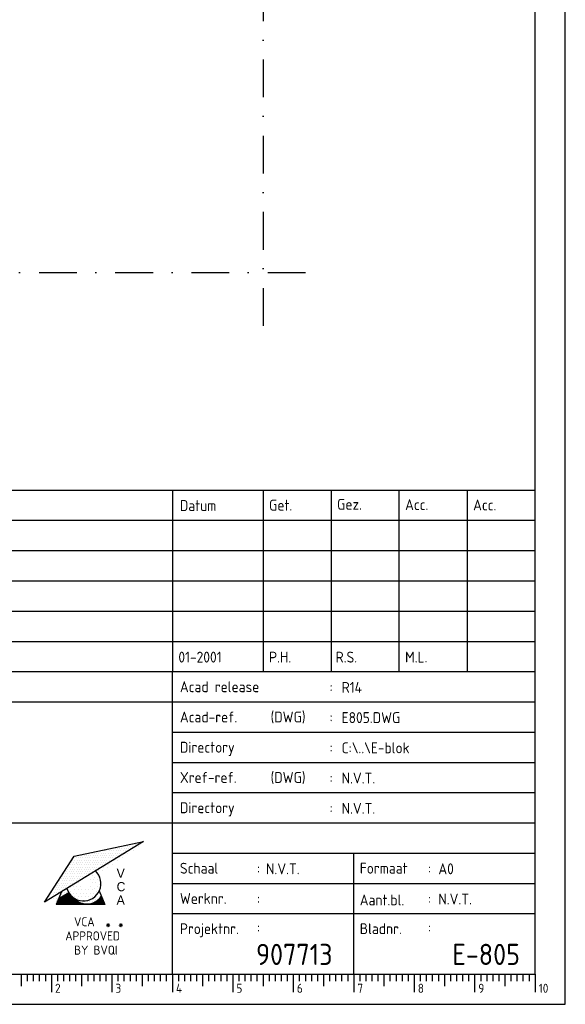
# Model space of a CAD drawing. Extents: x 0 to 1189, y 0 to 841.
# Tile 6 of 8: x 1099 to 1189, y 0 to 163. Entities that reach past the tile are written whole.
import ezdxf
from ezdxf.enums import TextEntityAlignment as Align

# ---------------------------------------------------------------- set-up
doc = ezdxf.new("R2010")
doc.units = 0
doc.header["$LTSCALE"] = 25
doc.header["$MEASUREMENT"] = 0
doc.linetypes.add('DASHDOT2', pattern=[0.5, 0.25, -0.125, 0, -0.125])
doc.layers.get('0').update_dxf_attribs({"linetype": 'CONTINUOUS'})
for name, color, linetype in [('E--L$2A-_KADER', 7, 'CONTINUOUS'), ('E--L$4A-_STEMPEL', 3, 'CONTINUOUS'), ('E--L6412_OPROEP24V', 3, 'CONTINUOUS')]:
    doc.layers.add(name, color=color, linetype=linetype)
doc.styles.add('ISO', font='isocp.shx')
doc.styles.get("Standard").update_dxf_attribs({"font": 'isocp2.shx'})
doc.styles.add('UNIV', font='UNIV.SHX')

# ---------------------------------------------------------------- blocks, each defined once
blk = doc.blocks.new('*X0')
at = {"color": 0}
for p, q in [((100.78125, 134.0625), (100.78125, 134.0625)), ((101.71875, 134.0625), (101.71875, 134.0625)), ((102.1875, 135), (102.1875, 135)), ((103.125, 135), (103.125, 135)), ((103.59375, 135.9375), (103.59375, 135.9375)), ((104.53125, 135.9375), (104.53125, 135.9375)), ((97.96875, 132.1875), (97.96875, 132.1875)), ((98.90625, 132.1875), (98.90625, 132.1875)), ((99.375, 133.125), (99.375, 133.125)), ((100.3125, 133.125), (100.3125, 133.125)), ((93.75, 129.375), (93.75, 129.375)), ((94.6875, 129.375), (94.6875, 129.375)), ((95.15625, 130.3125), (95.15625, 130.3125)), ((96.09375, 130.3125), (96.09375, 130.3125)), ((96.5625, 131.25), (96.5625, 131.25)), ((97.5, 131.25), (97.5, 131.25)), ((81.5625, 121.875), (81.5625, 121.875)), ((82.96875, 122.8125), (82.96875, 122.8125))]:
    blk.add_line(p, q, dxfattribs=at)
blk = doc.blocks.new('*X2')
at = {"color": 0}
for p, q in [((97.8125, 120.625), (97.8125, 120.625)), ((98.125, 121.25), (98.125, 121.25)), ((98.4375, 121.875), (98.4375, 121.875)), ((98.75, 121.25), (98.75, 121.25)), ((99.0625, 121.875), (99.0625, 121.875)), ((99.375, 122.5), (99.375, 122.5)), ((99.6875, 121.875), (99.6875, 121.875))]:
    blk.add_line(p, q, dxfattribs=at)
blk = doc.blocks.new('*X1')
at = {"color": 0}
for p, q in [((107.8125, 120.625), (107.8125, 120.625)), ((108.125, 121.25), (108.125, 121.25)), ((108.4375, 121.875), (108.4375, 121.875)), ((108.4375, 120.625), (108.4375, 120.625)), ((108.75, 121.25), (108.75, 121.25)), ((101.875, 120), (101.875, 120)), ((102.8125, 119.375), (102.8125, 119.375)), ((103.4375, 119.375), (103.4375, 119.375)), ((104.0625, 119.375), (104.0625, 119.375)), ((104.375, 118.75), (104.375, 118.75)), ((104.6875, 119.375), (104.6875, 119.375)), ((105, 118.75), (105, 118.75)), ((105.3125, 119.375), (105.3125, 119.375)), ((105.625, 118.75), (105.625, 118.75)), ((105.9375, 119.375), (105.9375, 119.375)), ((106.5625, 119.375), (106.5625, 119.375)), ((106.875, 120), (106.875, 120)), ((107.1875, 119.375), (107.1875, 119.375)), ((107.5, 120), (107.5, 120)), ((108.125, 120), (108.125, 120))]:
    blk.add_line(p, q, dxfattribs=at)
blk = doc.blocks.new('*X3')
at = {"color": 0}
for p, q in [((65.75, 120.86), (65.75, 123.27)), ((66, 120.86), (66, 123.42)), ((66.25, 120.86), (66.25, 123.58)), ((66.5, 120.86), (66.5, 123.73)), ((66.75, 120.86), (66.75, 123.88)), ((67, 120.86), (67, 124.04)), ((67.25, 120.86), (67.25, 123.72)), ((67.5, 120.86), (67.5, 123.41)), ((63.75, 120.86), (63.75, 121.24)), ((64, 120.86), (64, 121.84)), ((64.25, 120.86), (64.25, 122.35)), ((64.5, 120.86), (64.5, 122.5)), ((64.75, 120.86), (64.75, 122.66)), ((65, 120.86), (65, 122.81)), ((65.25, 120.86), (65.25, 122.96)), ((65.5, 120.86), (65.5, 123.12)), ((67.75, 120.86), (67.75, 123.15)), ((68, 120.86), (68, 122.92)), ((68.25, 120.86), (68.25, 122.73)), ((68.5, 120.86), (68.5, 122.54)), ((68.75, 120.86), (68.75, 122.29)), ((69, 120.86), (69, 122.07)), ((69.25, 120.86), (69.25, 121.87)), ((69.5, 120.86), (69.5, 121.71)), ((69.75, 120.86), (69.75, 121.56)), ((70, 120.86), (70, 121.44)), ((70.25, 120.86), (70.25, 121.33)), ((70.5, 120.86), (70.5, 121.24)), ((70.75, 120.86), (70.75, 121.16)), ((71, 120.86), (71, 121.1)), ((71.25, 120.86), (71.25, 121.05)), ((71.5, 120.86), (71.5, 121.02)), ((71.75, 120.86), (71.75, 121)), ((72, 120.86), (72, 120.99)), ((72.25, 120.86), (72.25, 121)), ((72.5, 120.86), (72.5, 121.02)), ((72.75, 120.86), (72.75, 121.05)), ((73, 120.86), (73, 121.1)), ((73.25, 120.86), (73.25, 121.16)), ((73.5, 120.86), (73.5, 121.23)), ((73.75, 120.86), (73.75, 121.32)), ((74, 120.86), (74, 121.43)), ((74.25, 120.86), (74.25, 121.56)), ((74.5, 120.86), (74.5, 121.7)), ((74.75, 120.86), (74.75, 121.87)), ((75, 120.86), (75, 122.06)), ((75.25, 120.86), (75.25, 122.27)), ((75.5, 120.86), (75.5, 122.53)), ((75.75, 120.86), (75.75, 122.82)), ((76, 120.86), (76, 122.97)), ((76.25, 120.86), (76.25, 122.37)), ((76.5, 120.86), (76.5, 121.77)), ((76.75, 120.86), (76.75, 121.17))]:
    blk.add_line(p, q, dxfattribs=at)
blk = doc.blocks.new('STEMPEL')
at = {"layer": 'E--L$4A-_STEMPEL', "color": 3}
for p, q in [((-185, 85), (-5, 85)), ((-185, 55), (-5, 55)), ((-65, 5), (-65, 55)), ((-185, 30), (-5, 30)), ((-35, 5), (-35, 25))]:
    blk.add_line(p, q, dxfattribs=at)
at = {"layer": 'E--L$4A-_STEMPEL', "color": 2}
for p, q in [((-65, 85), (-65, 55)), ((-50, 85), (-50, 55)), ((-38.75, 85), (-38.75, 55)), ((-27.5, 55), (-27.5, 85)), ((-16.25, 85), (-16.25, 55)), ((-5, 80), (-185, 80)), ((-5, 75), (-185, 75)), ((-185, 70), (-5, 70)), ((-185, 65), (-5, 65)), ((-185, 60), (-5, 60)), ((-185, 50), (-5, 50)), ((-65, 45), (-5, 45)), ((-65, 40), (-5, 40)), ((-65, 35), (-5, 35)), ((-69.76, 26.93), (-86.15, 16.89)), ((-81.23, 24.47), (-69.76, 26.93)), ((-73.53, 26.11), (-73.53, 26.11)), ((-73.15, 26.11), (-73.15, 26.11)), ((-72.77, 26.11), (-72.77, 26.11)), ((-72.39, 26.11), (-72.39, 26.11)), ((-72.01, 26.11), (-72.01, 26.11)), ((-71.63, 26.11), (-71.63, 26.11)), ((-71.44, 26.49), (-71.44, 26.49)), ((-71.25, 26.11), (-71.25, 26.11)), ((-71.06, 26.49), (-71.06, 26.49)), ((-70.68, 26.49), (-70.68, 26.49)), ((-86.15, 16.89), (-81.23, 24.47)), ((-80.36, 24.59), (-80.36, 24.59)), ((-79.98, 24.59), (-79.98, 24.59)), ((-79.6, 24.59), (-79.6, 24.59)), ((-79.22, 24.59), (-79.22, 24.59)), ((-78.84, 24.59), (-78.84, 24.59)), ((-78.65, 24.97), (-78.65, 24.97)), ((-78.46, 24.59), (-78.46, 24.59)), ((-78.27, 24.97), (-78.27, 24.97)), ((-78.08, 24.59), (-78.08, 24.59)), ((-77.89, 24.97), (-77.89, 24.97)), ((-77.7, 24.59), (-77.7, 24.59)), ((-77.51, 24.97), (-77.51, 24.97)), ((-77.32, 24.59), (-77.32, 24.59)), ((-77.14, 24.97), (-77.14, 24.97)), ((-76.95, 25.35), (-76.95, 25.35)), ((-76.95, 24.59), (-76.95, 24.59)), ((-76.76, 24.97), (-76.76, 24.97)), ((-76.57, 25.35), (-76.57, 25.35)), ((-76.57, 24.59), (-76.57, 24.59)), ((-76.38, 24.97), (-76.38, 24.97)), ((-76.19, 25.35), (-76.19, 25.35)), ((-76.19, 24.59), (-76.19, 24.59)), ((-76, 24.97), (-76, 24.97)), ((-75.81, 25.35), (-75.81, 25.35)), ((-75.81, 24.59), (-75.81, 24.59)), ((-75.62, 24.97), (-75.62, 24.97)), ((-75.43, 25.35), (-75.43, 25.35)), ((-75.43, 24.59), (-75.43, 24.59)), ((-75.24, 25.73), (-75.24, 25.73)), ((-75.24, 24.97), (-75.24, 24.97)), ((-75.05, 25.35), (-75.05, 25.35)), ((-75.05, 24.59), (-75.05, 24.59)), ((-74.86, 25.73), (-74.86, 25.73)), ((-74.86, 24.97), (-74.86, 24.97)), ((-74.67, 25.35), (-74.67, 25.35)), ((-74.67, 24.59), (-74.67, 24.59)), ((-74.48, 25.73), (-74.48, 25.73)), ((-74.48, 24.97), (-74.48, 24.97)), ((-74.29, 25.35), (-74.29, 25.35)), ((-74.29, 24.59), (-74.29, 24.59)), ((-74.1, 25.73), (-74.1, 25.73)), ((-74.1, 24.97), (-74.1, 24.97)), ((-73.91, 25.35), (-73.91, 25.35)), ((-73.91, 24.59), (-73.91, 24.59)), ((-73.72, 25.73), (-73.72, 25.73)), ((-73.72, 24.97), (-73.72, 24.97)), ((-73.53, 25.35), (-73.53, 25.35)), ((-73.34, 25.73), (-73.34, 25.73)), ((-73.34, 24.97), (-73.34, 24.97)), ((-73.15, 25.35), (-73.15, 25.35)), ((-72.96, 25.73), (-72.96, 25.73)), ((-72.77, 25.35), (-72.77, 25.35)), ((-72.58, 25.73), (-72.58, 25.73)), ((-72.39, 25.35), (-72.39, 25.35)), ((-72.2, 25.73), (-72.2, 25.73)), ((-71.82, 25.73), (-71.82, 25.73)), ((-65, 25), (-5, 25)), ((-81.88, 23.07), (-81.88, 23.07)), ((-81.69, 23.45), (-81.69, 23.45)), ((-81.5, 23.83), (-81.5, 23.83)), ((-81.5, 23.07), (-81.5, 23.07)), ((-81.31, 24.21), (-81.31, 24.21)), ((-81.31, 23.45), (-81.31, 23.45)), ((-81.12, 23.83), (-81.12, 23.83)), ((-81.12, 23.07), (-81.12, 23.07)), ((-80.93, 24.21), (-80.93, 24.21)), ((-80.93, 23.45), (-80.93, 23.45)), ((-80.79, 23.29), (-80.79, 23.29)), ((-80.74, 23.83), (-80.74, 23.83)), ((-80.74, 23.07), (-80.74, 23.07)), ((-80.55, 24.21), (-80.55, 24.21)), ((-80.55, 23.45), (-80.55, 23.45)), ((-80.36, 23.83), (-80.36, 23.83)), ((-80.36, 23.07), (-80.36, 23.07)), ((-80.17, 24.21), (-80.17, 24.21)), ((-80.17, 23.45), (-80.17, 23.45)), ((-79.98, 23.83), (-79.98, 23.83)), ((-79.98, 23.07), (-79.98, 23.07)), ((-79.79, 24.21), (-79.79, 24.21)), ((-79.79, 23.45), (-79.79, 23.45)), ((-79.6, 23.83), (-79.6, 23.83)), ((-79.6, 23.07), (-79.6, 23.07)), ((-79.41, 24.21), (-79.41, 24.21)), ((-79.41, 23.45), (-79.41, 23.45)), ((-79.22, 23.83), (-79.22, 23.83)), ((-79.22, 23.07), (-79.22, 23.07)), ((-79.03, 24.21), (-79.03, 24.21)), ((-79.03, 23.45), (-79.03, 23.45)), ((-78.84, 23.83), (-78.84, 23.83)), ((-78.84, 23.07), (-78.84, 23.07)), ((-78.65, 24.21), (-78.65, 24.21)), ((-78.65, 23.45), (-78.65, 23.45)), ((-78.46, 23.83), (-78.46, 23.83)), ((-78.46, 23.07), (-78.46, 23.07)), ((-78.27, 24.21), (-78.27, 24.21)), ((-78.27, 23.45), (-78.27, 23.45)), ((-78.08, 23.83), (-78.08, 23.83)), ((-78.08, 23.07), (-78.08, 23.07)), ((-77.89, 24.21), (-77.89, 24.21)), ((-77.89, 23.45), (-77.89, 23.45)), ((-77.7, 23.83), (-77.7, 23.83)), ((-77.7, 23.07), (-77.7, 23.07)), ((-77.51, 24.21), (-77.51, 24.21)), ((-77.51, 23.45), (-77.51, 23.45)), ((-77.32, 23.83), (-77.32, 23.83)), ((-77.32, 23.07), (-77.32, 23.07)), ((-77.14, 24.21), (-77.14, 24.21)), ((-77.14, 23.45), (-77.14, 23.45)), ((-76.95, 23.83), (-76.95, 23.83)), ((-76.95, 23.07), (-76.95, 23.07)), ((-76.76, 24.21), (-76.76, 24.21)), ((-76.76, 23.45), (-76.76, 23.45)), ((-76.57, 23.83), (-76.57, 23.83)), ((-76.57, 23.07), (-76.57, 23.07)), ((-76.38, 24.21), (-76.38, 24.21)), ((-76.38, 23.45), (-76.38, 23.45)), ((-76.19, 23.83), (-76.19, 23.83)), ((-76.19, 23.07), (-76.19, 23.07)), ((-76, 24.21), (-76, 24.21)), ((-76, 23.45), (-76, 23.45)), ((-75.81, 23.83), (-75.81, 23.83)), ((-75.62, 24.21), (-75.62, 24.21)), ((-75.62, 23.45), (-75.62, 23.45)), ((-75.43, 23.83), (-75.43, 23.83)), ((-75.24, 24.21), (-75.24, 24.21)), ((-75.05, 23.83), (-75.05, 23.83)), ((-74.86, 24.21), (-74.86, 24.21)), ((-74.48, 24.21), (-74.48, 24.21)), ((-83.21, 21.18), (-83.21, 21.18)), ((-83.02, 21.56), (-83.02, 21.56)), ((-82.83, 21.94), (-82.83, 21.94)), ((-82.83, 21.18), (-82.83, 21.18)), ((-82.64, 21.56), (-82.64, 21.56)), ((-82.45, 21.94), (-82.45, 21.94)), ((-82.45, 21.18), (-82.45, 21.18)), ((-82.26, 22.32), (-82.26, 22.32)), ((-82.26, 21.56), (-82.26, 21.56)), ((-82.07, 22.69), (-82.07, 22.69)), ((-82.07, 21.94), (-82.07, 21.94)), ((-82.07, 21.18), (-82.07, 21.18)), ((-81.88, 22.32), (-81.88, 22.32)), ((-81.88, 21.56), (-81.88, 21.56)), ((-81.69, 22.69), (-81.69, 22.69)), ((-81.69, 21.94), (-81.69, 21.94)), ((-81.69, 21.18), (-81.69, 21.18)), ((-81.5, 22.32), (-81.5, 22.32)), ((-81.5, 21.56), (-81.5, 21.56)), ((-81.31, 22.69), (-81.31, 22.69)), ((-81.31, 21.94), (-81.31, 21.94)), ((-81.31, 21.18), (-81.31, 21.18)), ((-81.12, 22.32), (-81.12, 22.32)), ((-81.12, 21.56), (-81.12, 21.56)), ((-80.93, 22.69), (-80.93, 22.69)), ((-80.93, 21.94), (-80.93, 21.94)), ((-80.93, 21.18), (-80.93, 21.18)), ((-80.74, 22.32), (-80.74, 22.32)), ((-80.74, 21.56), (-80.74, 21.56)), ((-80.55, 22.69), (-80.55, 22.69)), ((-80.55, 21.94), (-80.55, 21.94)), ((-80.55, 21.18), (-80.55, 21.18)), ((-80.36, 22.32), (-80.36, 22.32)), ((-80.36, 21.56), (-80.36, 21.56)), ((-80.17, 22.69), (-80.17, 22.69)), ((-80.17, 21.94), (-80.17, 21.94)), ((-80.17, 21.18), (-80.17, 21.18)), ((-79.98, 22.32), (-79.98, 22.32)), ((-79.98, 21.56), (-79.98, 21.56)), ((-79.79, 22.69), (-79.79, 22.69)), ((-79.79, 21.94), (-79.79, 21.94)), ((-79.79, 21.18), (-79.79, 21.18)), ((-79.6, 22.32), (-79.6, 22.32)), ((-79.6, 21.56), (-79.6, 21.56)), ((-79.41, 22.69), (-79.41, 22.69)), ((-79.41, 21.94), (-79.41, 21.94)), ((-79.41, 21.18), (-79.41, 21.18)), ((-79.22, 22.32), (-79.22, 22.32)), ((-79.22, 21.56), (-79.22, 21.56)), ((-79.03, 22.69), (-79.03, 22.69)), ((-79.03, 21.94), (-79.03, 21.94)), ((-78.84, 22.32), (-78.84, 22.32)), ((-78.84, 21.56), (-78.84, 21.56)), ((-78.84, 21.23), (-78.84, 21.23)), ((-78.65, 22.69), (-78.65, 22.69)), ((-78.65, 21.94), (-78.65, 21.94)), ((-78.46, 22.32), (-78.46, 22.32)), ((-78.27, 22.69), (-78.27, 22.69)), ((-78.27, 21.94), (-78.27, 21.94)), ((-78.27, 21.23), (-78.27, 21.23)), ((-78.08, 22.32), (-78.08, 22.32)), ((-77.98, 21.8), (-77.98, 21.8)), ((-77.89, 22.69), (-77.89, 22.69)), ((-77.7, 22.32), (-77.7, 22.32)), ((-77.51, 22.69), (-77.51, 22.69)), ((-77.45, 21.5), (-77.45, 21.5)), ((-77.32, 22.32), (-77.32, 22.32)), ((-77.14, 22.69), (-77.14, 22.69)), ((-77.13, 21.23), (-77.13, 21.23)), ((-76.76, 22.69), (-76.76, 22.69)), ((-84.35, 19.66), (-84.35, 19.66)), ((-83.97, 19.66), (-83.97, 19.66)), ((-83.78, 20.04), (-83.78, 20.04)), ((-83.59, 20.42), (-83.59, 20.42)), ((-83.59, 19.66), (-83.59, 19.66)), ((-83.4, 20.8), (-83.4, 20.8)), ((-83.4, 20.04), (-83.4, 20.04)), ((-83.21, 20.42), (-83.21, 20.42)), ((-83.21, 19.66), (-83.21, 19.66)), ((-83.02, 20.8), (-83.02, 20.8)), ((-83.02, 20.04), (-83.02, 20.04)), ((-82.83, 20.42), (-82.83, 20.42)), ((-82.83, 19.66), (-82.83, 19.66)), ((-82.64, 20.8), (-82.64, 20.8)), ((-82.64, 20.04), (-82.64, 20.04)), ((-82.45, 20.42), (-82.45, 20.42)), ((-82.45, 19.66), (-82.45, 19.66)), ((-82.26, 20.8), (-82.26, 20.8)), ((-82.26, 20.04), (-82.26, 20.04)), ((-82.07, 20.42), (-82.07, 20.42)), ((-82.07, 19.66), (-82.07, 19.66)), ((-81.88, 20.8), (-81.88, 20.8)), ((-81.88, 20.04), (-81.88, 20.04)), ((-81.69, 20.42), (-81.69, 20.42)), ((-81.69, 19.66), (-81.69, 19.66)), ((-81.5, 20.8), (-81.5, 20.8)), ((-81.5, 20.04), (-81.5, 20.04)), ((-81.31, 20.42), (-81.31, 20.42)), ((-81.12, 20.8), (-81.12, 20.8)), ((-81.12, 20.04), (-81.12, 20.04)), ((-80.93, 20.42), (-80.93, 20.42)), ((-80.74, 20.8), (-80.74, 20.8)), ((-80.55, 20.42), (-80.55, 20.42)), ((-80.55, 20.09), (-80.55, 20.09)), ((-80.36, 20.8), (-80.36, 20.8)), ((-79.98, 20.8), (-79.98, 20.8)), ((-78.55, 20.66), (-78.55, 20.66)), ((-78.27, 20.09), (-78.27, 20.09)), ((-77.98, 20.66), (-77.98, 20.66)), ((-77.8, 20.92), (-77.8, 20.92)), ((-77.7, 20.09), (-77.7, 20.09)), ((-77.42, 20.66), (-77.42, 20.66)), ((-77.19, 21), (-77.19, 21)), ((-77.03, 19.81), (-77.03, 19.81)), ((-77.01, 20.49), (-77.01, 20.49)), ((-65, 20), (-5, 20)), ((-85.11, 18.14), (-85.11, 18.14)), ((-84.92, 18.52), (-84.92, 18.52)), ((-84.73, 18.9), (-84.73, 18.9)), ((-84.73, 18.14), (-84.73, 18.14)), ((-84.54, 19.28), (-84.54, 19.28)), ((-84.54, 18.52), (-84.54, 18.52)), ((-84.35, 18.9), (-84.35, 18.9)), ((-84.35, 18.14), (-84.35, 18.14)), ((-83.35, 18.61), (-84.23, 16.51)), ((-84.16, 19.28), (-84.16, 19.28)), ((-84.16, 18.52), (-84.16, 18.52)), ((-83.97, 18.9), (-83.97, 18.9)), ((-82.14, 18.45), (-83.86, 17.39)), ((-83.78, 19.28), (-83.78, 19.28)), ((-83.78, 18.52), (-83.78, 18.52)), ((-83.59, 18.9), (-83.59, 18.9)), ((-83.4, 19.28), (-83.4, 19.28)), ((-83.21, 18.9), (-83.21, 18.9)), ((-83.02, 19.28), (-83.02, 19.28)), ((-82.64, 19.28), (-82.64, 19.28)), ((-82.26, 19.28), (-82.26, 19.28)), ((-82.26, 18.95), (-82.26, 18.95)), ((-81.97, 18.38), (-81.97, 18.38)), ((-81.84, 19.29), (-81.84, 19.29)), ((-81.84, 18.68), (-81.84, 18.68)), ((-81.5, 18.02), (-81.5, 18.02)), ((-81.4, 19.52), (-81.4, 19.52)), ((-81.4, 18.38), (-81.4, 18.38)), ((-81.12, 18.95), (-81.12, 18.95)), ((-80.83, 19.52), (-80.83, 19.52)), ((-80.83, 18.38), (-80.83, 18.38)), ((-80.55, 18.95), (-80.55, 18.95)), ((-80.26, 19.52), (-80.26, 19.52)), ((-80.26, 18.38), (-80.26, 18.38)), ((-79.98, 18.95), (-79.98, 18.95)), ((-79.69, 18.38), (-79.69, 18.38)), ((-79.41, 18.95), (-79.41, 18.95)), ((-79.12, 18.38), (-79.12, 18.38)), ((-78.84, 18.95), (-78.84, 18.95)), ((-78.55, 19.52), (-78.55, 19.52)), ((-78.55, 18.38), (-78.55, 18.38)), ((-78.27, 18.95), (-78.27, 18.95)), ((-77.98, 18.38), (-77.98, 18.38)), ((-77.9, 19.21), (-77.9, 19.21)), ((-77.55, 18.66), (-77.55, 18.66)), ((-77.42, 19.52), (-77.42, 19.52)), ((-77.42, 18.38), (-77.42, 18.38)), ((-77.13, 18.95), (-77.13, 18.95)), ((-77.09, 18.74), (-76.16, 16.51)), ((-86.06, 17), (-86.06, 17)), ((-85.49, 17.38), (-85.49, 17.38)), ((-85.3, 17.76), (-85.3, 17.76)), ((-84.92, 17.76), (-84.92, 17.76)), ((-76.16, 16.51), (-84.23, 16.51)), ((-84.14, 17.54), (-84.14, 17.54)), ((-81.12, 17.81), (-81.12, 17.81)), ((-80.75, 17.55), (-80.75, 17.55)), ((-80.55, 17.81), (-80.55, 17.81)), ((-80.26, 17.24), (-80.26, 17.24)), ((-79.98, 17.81), (-79.98, 17.81)), ((-79.69, 17.24), (-79.69, 17.24)), ((-79.41, 17.81), (-79.41, 17.81)), ((-79.12, 17.24), (-79.12, 17.24)), ((-78.84, 17.81), (-78.84, 17.81)), ((-78.27, 17.81), (-78.27, 17.81)), ((-65, 15), (-5, 15))]:
    blk.add_line(p, q, dxfattribs=at)
for centre, start, end in [((-79.69, 19.97), 196.3798, 46.6202), ((-79.12, 19.47), 221.695, 326.1466)]:
    blk.add_arc(centre, 2.88, start, end, dxfattribs=at)
at = {"layer": 'E--L$4A-_STEMPEL', "color": 2, "xscale": 0.6075, "yscale": 0.6075, "zscale": 0.6075}
for name, p in [('*X0', (-134.15, -56.54)), ('*X3', (-122.86, -56.92)), ('*X2', (-142.99, -55.55)), ('*X1', (-142.99, -55.49))]:
    blk.add_blockref(name, p, dxfattribs=at)
at = {"layer": 'E--L$4A-_STEMPEL', "color": 2}
for s, height, style, p in [('Datum', 1.8, 'ISO', (-63.76, 81.56)), ('Get.', 1.8, 'ISO', (-49, 81.62)), ('Gez.', 1.8, 'ISO', (-37.75, 81.76)), ('Acc.', 1.8, 'ISO', (-26.5, 81.71)), ('Acc.', 1.8, 'ISO', (-15.25, 81.66)), ('Acad release ', 1.8, 'ISO', (-63.75, 51.6)), (':', 1.8, 'ISO', (-39, 51.6)), ('Acad-ref. ', 1.8, 'ISO', (-63.75, 46.6)), ('(DWG)', 1.8, 'ISO', (-48.75, 46.6)), (':', 1.8, 'ISO', (-39, 46.6)), ('Directory', 1.8, 'ISO', (-63.75, 41.6)), (':', 1.8, 'ISO', (-39, 41.6)), ('Xref-ref.', 1.8, 'ISO', (-63.75, 36.6)), ('(DWG)', 1.8, 'ISO', (-48.75, 36.6)), (':', 1.8, 'ISO', (-39, 36.6)), ('Directory', 1.8, 'ISO', (-63.75, 31.6)), (':', 1.8, 'ISO', (-39, 31.6)), ('Schaal', 1.8, 'ISO', (-63.75, 21.6)), (':', 1.8, 'ISO', (-51, 21.6)), ('Formaat', 1.8, 'ISO', (-34, 21.6)), (':', 1.8, 'ISO', (-22.75, 21.6)), ('V', 1.5, 'UNIV', (-74.21, 20.91)), ('C', 1.5, 'UNIV', (-74.21, 18.7)), ('A', 1.5, 'UNIV', (-74.21, 16.49)), ('Werknr.', 1.8, 'ISO', (-63.75, 16.6)), ('Aant.bl.', 1.8, 'ISO', (-34, 16.35)), (':', 1.8, 'ISO', (-51, 16.6)), (':', 1.8, 'ISO', (-22.75, 16.6)), ('Projektnr.', 1.8, 'ISO', (-63.75, 11.6)), (':', 1.8, 'ISO', (-51, 11.85)), ('Bladnr.', 1.8, 'ISO', (-34, 11.6)), (':', 1.8, 'ISO', (-22.75, 11.85))]:
    blk.add_text(s, height=height, dxfattribs=dict(at, style=style)).set_placement(p)
at = {"layer": 'E--L$4A-_STEMPEL', "color": 1, "style": 'ISO'}
for s, height, p in [('VCA', 1.5, (-81.25, 12.9)), ('+', 1.46, (-76.07, 12.5)), ('*', 1.46, (-76.07, 12.5)), ('+', 1.46, (-73.96, 12.5)), ('*', 1.46, (-73.96, 12.5)), ('APPROVED', 1.5, (-82.71, 10.56)), ('BY BVQI', 1.5, (-81.25, 8.21))]:
    blk.add_text(s, height=height, dxfattribs=at).set_placement(p)
at = {"layer": 'E--L$4A-_STEMPEL', "color": 2, "style": 'ISO'}
for tag, p in [('REVISIELETTER', (-183.5, 76.5)), ('OMSCHRIJVING', (-177.5, 76.5)), ('DATUM-GETEKEND', (-64, 76.5)), ('GETEKEND-DOOR', (-49, 76.5)), ('GEZIEN-DOOR', (-38, 76.5)), ('ACC-DOOR', (-26.5, 76.5)), ('ACC-DOOR', (-15.5, 76.5)), ('REVISIELETTER', (-183.5, 71.5)), ('OMSCHRIJVING', (-177.5, 71.5)), ('DATUM-GETEKEND', (-64, 71.5)), ('GETEKEND-DOOR', (-49, 71.5)), ('GEZIEN-DOOR', (-38, 71.5)), ('ACC-DOOR', (-26.5, 71.5)), ('ACC-DOOR', (-15.5, 71.5)), ('REVISIELETTER', (-183.5, 66.5)), ('OMSCHRIJVING', (-177.5, 66.5)), ('DATUM-GETEKEND', (-64, 66.5)), ('GETEKEND-DOOR', (-49, 66.5)), ('GEZIEN-DOOR', (-38, 66.5)), ('ACC-DOOR', (-27, 66.5)), ('ACC-DOOR', (-15.5, 66.5)), ('REVISIELETTER', (-183.5, 61.5)), ('OMSCHRIJVING', (-177.5, 61.5)), ('DATUM-GETEKEND', (-64, 61.5)), ('GETEKEND-DOOR', (-49, 61.5)), ('GEZIEN-DOOR', (-38, 61.5)), ('ACC-DOOR', (-27, 61.5)), ('ACC-DOOR', (-15.5, 61.5)), ('OMSCHRIJVING-O', (-177.5, 56.5)), ('DATUM-GETEKEND', (-64, 56.5)), ('GETEKEND-DOOR', (-49, 56.5)), ('GEZIEN-DOOR', (-38, 56.5)), ('ACC-DOOR', (-26.5, 56.5)), ('ACC-DOOR', (-15.5, 56.5)), ('OMSCHRIJVING', (-162, 51.5)), ('ACAD-RELEASE', (-37, 51.5)), ('ACAD-REF', (-37, 46.5)), ('ACAD-DIR', (-37, 41.5)), ('X-REF', (-37, 36.5)), ('XREF-DIR', (-37, 31.5)), ('SCHAAL', (-49.5, 21.5)), ('FORMAAT', (-21, 21.5)), ('WERKNUMMER', (-49.5, 16.5)), ('AANTAL-BLADEN', (-21, 16.5))]:
    blk.add_attdef(tag, p, '', height=1.8, dxfattribs=at)
at = {"layer": 'E--L$4A-_STEMPEL', "style": 'ISO'}
for tag, p in [('OPMERKING-1', (-184, 44)), ('OPMERKING-2', (-184, 38)), ('OPMERKING-3', (-184, 32))]:
    blk.add_attdef(tag, p, '', height=3.5, dxfattribs=at)
for tag, p in [('PROJEKT-NUMMER', (-38.5, 6.5)), ('BLAD-NUMMER', (-7.5, 6.5))]:
    blk.add_attdef(tag, text='', height=3.5, dxfattribs=at).set_placement(p, align=Align.RIGHT)
blk = doc.blocks.new('A0')
at = {"layer": 'E--L$2A-_KADER', "color": 2}
for p, q in [((1189, 0), (1189, 841)), ((1126, 5), (1126, 3.8)), ((0, 0), (1189, 0))]:
    blk.add_line(p, q, dxfattribs=at)
at = {"layer": 'E--L$2A-_KADER', "color": 4}
for p, q in [((1184, 5), (1184, 836)), ((25, 5), (1184, 5))]:
    blk.add_line(p, q, dxfattribs=at)
at = {"layer": 'E--L$2A-_KADER', "color": 2}
for points in [[(1099, 5), (1099, 3)], [(1100, 5), (1100, 3.8)], [(1101, 5), (1101, 3.8)], [(1102, 5), (1102, 3.8)], [(1103, 5), (1103, 3.8)], [(1104, 5), (1104, 2)], [(1105, 5), (1105, 3.8)], [(1106, 5), (1106, 3.8)], [(1107, 5), (1107, 3.8)], [(1108, 5), (1108, 3.8)], [(1109, 5), (1109, 3)], [(1110, 5), (1110, 3.8)], [(1111, 5), (1111, 3.8)], [(1112, 5), (1112, 3.8)], [(1113, 5), (1113, 3.8)], [(1114, 5), (1114, 2)], [(1115, 5), (1115, 3.8)], [(1116, 5), (1116, 3.8)], [(1117, 5), (1117, 3.8)], [(1118, 5), (1118, 3.8)], [(1119, 5), (1119, 3)], [(1120, 5), (1120, 3.8)], [(1121, 5), (1121, 3.8)], [(1122, 5), (1122, 3.8)], [(1123, 5), (1123, 3.8)], [(1124, 5), (1124, 2)], [(1125, 5), (1125, 3.8)], [(1127, 5), (1127, 3.8)], [(1128, 5), (1128, 3.8)], [(1129, 5), (1129, 3)], [(1130, 5), (1130, 3.8)], [(1131, 5), (1131, 3.8)], [(1132, 5), (1132, 3.8)], [(1133, 5), (1133, 3.8)], [(1134, 5), (1134, 2)], [(1135, 5), (1135, 3.8)], [(1136, 5), (1136, 3.8)], [(1137, 5), (1137, 3.8)], [(1138, 5), (1138, 3.8)], [(1139, 5), (1139, 3)], [(1140, 5), (1140, 3.8)], [(1141, 5), (1141, 3.8)], [(1142, 5), (1142, 3.8)], [(1143, 5), (1143, 3.8)], [(1144, 5), (1144, 2)], [(1145, 5), (1145, 3.8)], [(1146, 5), (1146, 3.8)], [(1147, 5), (1147, 3.8)], [(1148, 5), (1148, 3.8)], [(1149, 5), (1149, 3)], [(1150, 5), (1150, 3.8)], [(1151, 5), (1151, 3.8)], [(1152, 5), (1152, 3.8)], [(1153, 5), (1153, 3.8)], [(1154, 5), (1154, 2)], [(1155, 5), (1155, 3.8)], [(1156, 5), (1156, 3.8)], [(1157, 5), (1157, 3.8)], [(1158, 5), (1158, 3.8)], [(1159, 5), (1159, 3)], [(1160, 5), (1160, 3.8)], [(1161, 5), (1161, 3.8)], [(1162, 5), (1162, 3.8)], [(1163, 5), (1163, 3.8)], [(1164, 5), (1164, 2)], [(1165, 5), (1165, 3.8)], [(1166, 5), (1166, 3.8)], [(1167, 5), (1167, 3.8)], [(1168, 5), (1168, 3.8)], [(1169, 5), (1169, 3)], [(1170, 5), (1170, 3.8)], [(1171, 5), (1171, 3.8)], [(1172, 5), (1172, 3.8)], [(1173, 5), (1173, 3.8)], [(1174, 5), (1174, 2)], [(1175, 5), (1175, 3.8)], [(1176, 5), (1176, 3.8)], [(1177, 5), (1177, 3.8)], [(1178, 5), (1178, 3.8)], [(1179, 5), (1179, 3)], [(1180, 5), (1180, 3.8)], [(1181, 5), (1181, 3.8)], [(1182, 5), (1182, 3.8)], [(1183, 5), (1183, 3.8)], [(1184, 5), (1184, 2)]]:
    blk.add_lwpolyline(points, dxfattribs=at)
for s, p in [('2', (1104.6, 1.9)), ('3', (1114.6, 1.9)), ('4', (1124.6, 1.9)), ('5', (1134.6, 1.9)), ('6', (1144.6, 1.9)), ('7', (1154.6, 1.9)), ('8', (1164.6, 1.9)), ('9', (1174.6, 1.9)), ('10', (1184.6, 1.9))]:
    blk.add_text(s, height=1.5, dxfattribs=at).set_placement(p)

msp = doc.modelspace()

# ---------------------------------------------------------------- linework, layer by layer
at = {"color": 1, "linetype": 'DASHDOT2'}
for p, q in [((1139, 824), (1139, 111)), ((30.97, 121), (1146, 121))]:
    msp.add_line(p, q, dxfattribs=at)

# ---------------------------------------------------------------- block references
ref = msp.add_blockref('STEMPEL', (1189, 0))
ref.add_attrib('PROJEKT-NUMMER', '907713', dxfattribs={"layer": 'E--L$4A-_STEMPEL', "height": 3.5, "style": 'ISO'}).set_placement((1150.5, 6.5), align=Align.RIGHT)
ref.add_attrib('FORMAAT', 'A0', (1168, 21.5), dxfattribs={"layer": 'E--L$4A-_STEMPEL', "color": 2, "height": 1.8, "style": 'ISO'})
ref.add_attrib('SCHAAL', 'N.V.T.', (1139.5, 21.5), dxfattribs={"layer": 'E--L$4A-_STEMPEL', "color": 2, "height": 1.8, "style": 'ISO'})
ref.add_attrib('AANTAL-BLADEN', 'N.V.T.', (1168, 16.5), dxfattribs={"layer": 'E--L$4A-_STEMPEL', "color": 2, "height": 1.8, "style": 'ISO'})
ref.add_attrib('BLAD-NUMMER', 'E-805', dxfattribs={"layer": 'E--L$4A-_STEMPEL', "height": 3.5, "style": 'ISO'}).set_placement((1181.5, 6.5), align=Align.RIGHT)
ref.add_attrib('ACAD-RELEASE', 'R14', (1152, 51.5), dxfattribs={"layer": 'E--L$4A-_STEMPEL', "color": 2, "height": 1.8, "style": 'ISO'})
ref.add_attrib('ACAD-REF', 'E805.DWG', (1152, 46.5), dxfattribs={"layer": 'E--L$4A-_STEMPEL', "color": 2, "height": 1.8, "style": 'ISO'})
ref.add_attrib('ACAD-DIR', 'C:\\..\\E-blok', (1152, 41.5), dxfattribs={"layer": 'E--L$4A-_STEMPEL', "color": 2, "height": 1.8, "style": 'ISO'})
ref.add_attrib('X-REF', 'N.V.T.', (1152, 36.5), dxfattribs={"layer": 'E--L$4A-_STEMPEL', "color": 2, "height": 1.8, "style": 'ISO'})
ref.add_attrib('XREF-DIR', 'N.V.T.', (1152, 31.5), dxfattribs={"layer": 'E--L$4A-_STEMPEL', "color": 2, "height": 1.8, "style": 'ISO'})
ref.add_attrib('GETEKEND-DOOR', 'P.H.', (1140, 56.5), dxfattribs={"layer": 'E--L$4A-_STEMPEL', "color": 2, "height": 1.8, "style": 'ISO'})
ref.add_attrib('DATUM-GETEKEND', '01-2001', (1125, 56.5), dxfattribs={"layer": 'E--L$4A-_STEMPEL', "color": 2, "height": 1.8, "style": 'ISO'})
ref.add_attrib('GEZIEN-DOOR', 'R.S.', (1151, 56.5), dxfattribs={"layer": 'E--L$4A-_STEMPEL', "color": 2, "height": 1.8, "style": 'ISO'})
ref.add_attrib('ACC-DOOR', 'M.L.', (1162.5, 56.5), dxfattribs={"layer": 'E--L$4A-_STEMPEL', "color": 2, "height": 1.8, "style": 'ISO'})
at = {"layer": 'E--L6412_OPROEP24V'}
msp.add_blockref('A0', (0, 0), dxfattribs=at)

doc.saveas('drawing.dxf')
